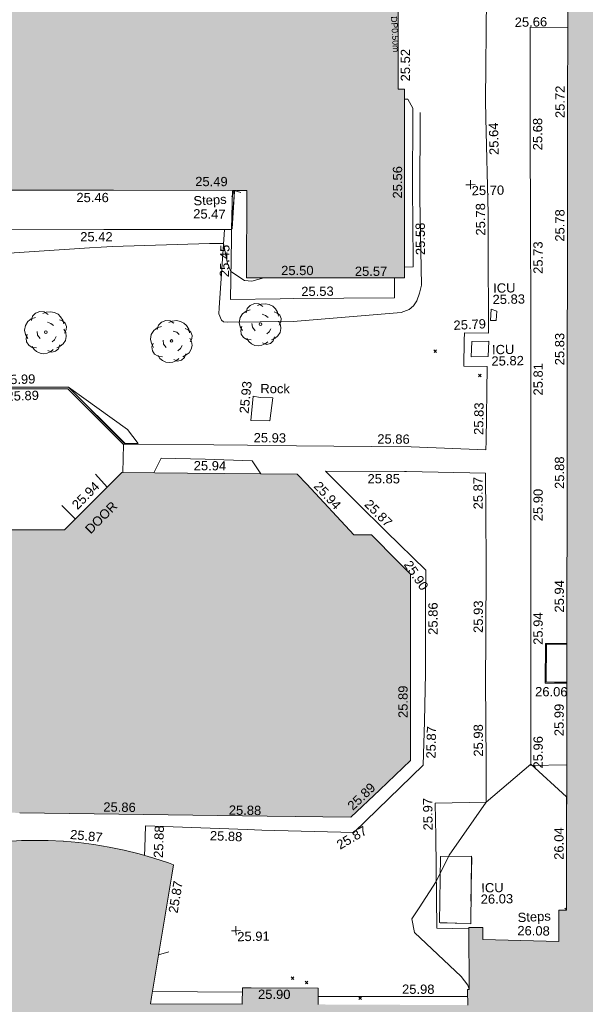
# Model space of a CAD drawing. Header units: millimetres. Extents: x -287732 to 520720, y -88450 to 287754.
# Tile 154 of 256: x -172852 to -149992, y 118755 to 158575. Entities that reach past the tile are written whole.
import ezdxf

# ---------------------------------------------------------------- set-up
doc = ezdxf.new("R2010")
doc.units = ezdxf.units.MM
doc.linetypes.add('IMPORT-UG_ELEC_STREET LIGHTING_QLB2 _2_', pattern=[2700, 1500, -300, 0, -250, 150, -300, 0, -200])
doc.linetypes.add('IMPORT-UG_WATER_QLB2 _2_', pattern=[2500, 1500, -300, 0, -50, 150, -300, 0, -200])
for name, color, linetype, lineweight, true_color in [('00_TOPO_LEVEL_SPOT', 7, 'Continuous', 9, 0x666666), ('00_TOPO_TREE', 7, 'Continuous', 9, 0x666666), ('00_UAV_BUILDING_OUTLINE', 5, 'Continuous', 9, 0x0000ff), ('00_UAV_CONCRETE', 9, 'Continuous', 9, 0x808080), ('00_UAV_FENCE', 7, 'Continuous', 9, 0x264c2f), ('00_UAV_FORM_LINES', 7, 'Continuous', 9, 0x666666), ('00_UAV_INT_DOOR', 7, 'Continuous', 9, 0x7f4f3f), ('00_UAV_KERB_BOTTOM', 1, 'Continuous', 9, 0xff0000), ('00_UAV_KERB_TOP', 7, 'Continuous', 9, 0xa500a5), ('00_UAV_LEVEL_SPOT', 7, 'Continuous', 9, 0x666666), ('00_UAV_ROCK', 40, 'Continuous', 9, 0xffbf00), ('00_UAV_SERV_IC', 5, 'Continuous', 9, 0x0000ff), ('00_UAV_STEPS', 7, 'Continuous', 9, 0x666666), ('00_UAV_WALL_RETAINING', 7, 'Continuous', 9, 0x7c00a5), ('01_DTM_CONTOUR_MNR', 7, 'Continuous', 9, 0xa5a552), ('12333-PUM-2D-U-0001-C01 - Rev2_REVIT IMPORT_dwg', 7, 'Continuous', 9, 0x767676), ('A_RHA_Line', 7, 'Continuous', 9, 0x00a600), ('PUM-UNIDENTIFIED UTILITIES-MH', 7, 'Continuous', 9, 0x52a500), ('PUM-WATER-QLB2', 5, 'IMPORT-UG_WATER_QLB2 _2_', 9, 0x0000ff)]:
    doc.layers.add(name, color=color, linetype=linetype, lineweight=lineweight, true_color=true_color)
for name, color, linetype, lineweight in [('00_TOPO_SURFACE', 7, 'Continuous', 9), ('00_UAV_SURFACE', 7, 'Continuous', 9), ('A_RHA_Detail', 7, 'Continuous', 9), ('GEN-TEXT', 7, 'Continuous', 9), ('SM-FOR QC', 7, 'Continuous', 9)]:
    doc.layers.add(name, color=color, linetype=linetype, lineweight=lineweight)
doc.styles.add('Arial_1', font='arial.ttf', dxfattribs={"height": 250})
doc.styles.add('Swis721 Lt BT_2', font='swissl.ttf', dxfattribs={"height": 375})

# ---------------------------------------------------------------- blocks, each defined once
blk = doc.blocks.new('12333-PUM-2D-U-0001-C01 - Rev2_REVIT IMPORT_dwg_MSL_Node_Linework_1-V54-Site Location Plan Proposed')
at = {"layer": '00_UAV_STEPS', "color": 254, "true_color": 0xcccccc, "flags": 128}
blk.add_lwpolyline([(705, -257), (0, 0), (-257, -705)], dxfattribs=at)
blk = doc.blocks.new('12333-PUM-2D-U-0001-C01 - Rev2_REVIT IMPORT_dwg_CONIFEROUS_TREE-2077251-Site Location Plan Proposed')
at = {"layer": '00_TOPO_TREE', "color": 254, "true_color": 0xcccccc, "flags": 128}
for points in [[(-1889, 1546), (-1718, 2118), (-1317, 2519), (-744, 2748), (-172, 2691), (344, 2347)], [(-344, 2462), (115, 2634), (687, 2691), (1202, 2576), (1660, 2347), (2004, 2004), (2290, 1546), (2405, 1031)], [(-2405, -802), (-2691, -286), (-2805, 286), (-2691, 916), (-2347, 1431), (-1889, 1775), (-1317, 1947)], [(229, 1317), (687, 1145), (1031, 859)], [(1832, 1603), (2233, 1431), (2576, 1145), (2748, 687), (2691, 229), (2462, -172)], [(-744, -859), (-1088, -401), (-1145, 115)], [(2405, 344), (2634, -115), (2691, -630), (2576, -1145), (2290, -1603), (1889, -1889), (1431, -2118)], [(-1260, -2061), (-1832, -2004), (-2290, -1718), (-2576, -1260), (-2634, -744), (-2462, -229)], [(1374, -630), (1145, -1031), (802, -1317)], [(916, -2347), (573, -2634), (115, -2805), (-344, -2863), (-802, -2805), (-1260, -2576), (-1603, -2290), (-1832, -1889)], [(1832, -1718), (1660, -2233), (1260, -2576), (744, -2691), (229, -2462)]]:
    blk.add_lwpolyline(points, dxfattribs=at)
at = {"layer": '00_TOPO_TREE', "color": 254, "true_color": 0xcccccc}
blk.add_circle((0, 0), 177, dxfattribs=at)
blk = doc.blocks.new('12333-PUM-2D-U-0001-C01 - Rev2_REVIT IMPORT_dwg_UAV-2077255-Site Location Plan Proposed')
at = {"layer": '00_UAV_LEVEL_SPOT', "color": 254, "true_color": 0xcccccc, "flags": 128}
for points in [[(0, -500), (0, 0), (-500, 0)], [(500, 0), (0, 0), (0, 500)]]:
    blk.add_lwpolyline(points, dxfattribs=at)
blk = doc.blocks.new('12333-PUM-2D-U-0001-C01 - Rev2_REVIT IMPORT_dwg_MGS62954_T2_Galway_ITM_3d_Rev1-2077680-Site Location Plan Proposed')
at = {"layer": '00_TOPO_SURFACE', "color": 254, "true_color": 0xcccccc, "flags": 128}
blk.add_lwpolyline([(533750802, 725724050), (533750802, 725723703), (533750802, 725723535), (533750804, 725722888), (533750806, 725722004), (533750782, 725718961), (533750779, 725717581), (533750670, 725713390)], dxfattribs=at)
at = {"layer": '00_UAV_CONCRETE', "color": 254, "true_color": 0xcccccc}
blk.add_line((533736580, 725677598), (533740213, 725677507), dxfattribs=at)
at = {"layer": '00_UAV_CONCRETE', "color": 254, "true_color": 0xcccccc, "flags": 128}
for points in [[(533754044, 725716269), (533752531, 725716328), (533752468, 725712842), (533752462, 725712558), (533752396, 725707843), (533752359, 725705234), (533752317, 725702844), (533752247, 725698989), (533752227, 725697846), (533752141, 725693027), (533752138, 725692847), (533752075, 725688996), (533752054, 725687848), (533752029, 725686470), (533753479, 725686467)], [(533747398, 725713510), (533747526, 725713500), (533747733, 725713138), (533747652, 725709683), (533747646, 725708685), (533747634, 725706714), (533747273, 725706714)], [(533735803, 725699739), (533739441, 725699662), (533740802, 725699624), (533742787, 725699569), (533745800, 725699487), (533747421, 725699442), (533750440, 725699263), (533750452, 725699616), (533750553, 725702637), (533749610, 725702667), (533749642, 725703700), (533749652, 725704020), (533750629, 725703981), (533750679, 725707683), (533750694, 725708820), (533750674, 725712680), (533750670, 725713390)], [(533746866, 725706289), (533746854, 725705476), (533742763, 725705519), (533742237, 725705524), (533740224, 725705520), (533740300, 725707978), (533740312, 725708358), (533735693, 725708438), (533735148, 725708447), (533730694, 725708540)], [(533741324, 725698461), (533740986, 725698993), (533739087, 725699094), (533737303, 725699156), (533736997, 725698570)], [(533749405, 725679915), (533748120, 725679956), (533748138, 725683669), (533748145, 725685014), (533750204, 725685019), (533750223, 725686614), (533750264, 725689925), (533750299, 725691613), (533750365, 725694720), (533750389, 725696612), (533750411, 725698330), (533747210, 725698448), (533747132, 725698450), (533743941, 725698513), (533745200, 725697215), (533746348, 725696031), (533747921, 725694444), (533747899, 725693328), (533747839, 725690280), (533747759, 725688331), (533747687, 725686566), (533745331, 725684350), (533744832, 725683881), (533741115, 725684046), (533740522, 725684078), (533736412, 725684303), (533736375, 725683420), (533736362, 725683107)], [(533743270, 725677287), (533748269, 725677197), (533749316, 725677178)]]:
    blk.add_lwpolyline(points, dxfattribs=at)
at = {"layer": '00_UAV_FENCE', "color": 254, "true_color": 0xcccccc}
for p, q in [((533734647, 725698562), (533735112, 725698028)), ((533733803, 725696760), (533733263, 725697313))]:
    blk.add_line(p, q, dxfattribs=at)
at = {"layer": '00_UAV_FORM_LINES', "color": 254, "true_color": 0xcccccc, "flags": 128}
blk.add_lwpolyline([(533748016, 725712958), (533747948, 725709463), (533747946, 725705974), (533747865, 725705644), (533747752, 725705347), (533747616, 725705147), (533747435, 725704990), (533747115, 725704881), (533742738, 725704598), (533740068, 725704607), (533739926, 725704626), (533739845, 725704701), (533739744, 725704960), (533739759, 725705203), (533740029, 725708363)], dxfattribs=at)
at = {"layer": '00_UAV_KERB_BOTTOM', "color": 254, "true_color": 0xcccccc, "flags": 128}
blk.add_lwpolyline([(533713379, 725705006), (533714598, 725704433), (533714622, 725704422), (533715863, 725703899), (533717124, 725703424), (533718001, 725703133), (533718402, 725703000), (533719697, 725702625), (533720681, 725702377), (533722175, 725702250), (533722883, 725702216), (533723861, 725702169), (533725549, 725702154), (533725631, 725702155), (533727881, 725702119), (533730289, 725702082), (533732881, 725702041), (533733584, 725702030), (533735803, 725699739)], dxfattribs=at)
at = {"layer": '00_UAV_KERB_TOP', "color": 254, "true_color": 0xcccccc, "flags": 128}
blk.add_lwpolyline([(533713418, 725705065), (533714627, 725704497), (533714650, 725704487), (533715889, 725703964), (533717147, 725703490), (533718041, 725703193), (533718423, 725703066), (533719715, 725702693), (533720692, 725702447), (533722180, 725702320), (533722924, 725702284), (533723863, 725702239), (533725549, 725702224), (533725632, 725702225), (533727923, 725702189), (533730291, 725702152), (533732922, 725702110), (533733615, 725702099), (533735854, 725699787)], dxfattribs=at)
at = {"layer": '00_UAV_ROCK', "color": 254, "true_color": 0xcccccc, "flags": 128}
blk.add_lwpolyline([(533740961, 725700625), (533741067, 725701608), (533741353, 725701541), (533741868, 725701526), (533741731, 725700596)], close=True, dxfattribs=at)
at = {"layer": '00_UAV_SERV_IC', "color": 254, "true_color": 0xcccccc}
for p, q in [((533750711, 725704492), (533750749, 725704949)), ((533750977, 725704873), (533750749, 725704949)), ((533750977, 725704873), (533750939, 725704492)), ((533750939, 725704492), (533750711, 725704492)), ((533749910, 725703044), (533749949, 725703654)), ((533749949, 725703654), (533750634, 725703654)), ((533750596, 725703044), (533750634, 725703654)), ((533750596, 725703044), (533749910, 725703044)), ((533748234, 725680184), (533748310, 725682851)), ((533748310, 725682851), (533749568, 725682851)), ((533749568, 725682851), (533749491, 725680108)), ((533748234, 725680184), (533749491, 725680108))]:
    blk.add_line(p, q, dxfattribs=at)
at = {"layer": '00_UAV_STEPS', "color": 254, "true_color": 0xcccccc}
for p, q in [((533740309, 725708378), (533740385, 725709902)), ((533740462, 725709902), (533740309, 725708378)), ((533740462, 725709902), (533740347, 725708378)), ((533740462, 725709902), (533740385, 725709902)), ((533740347, 725708378), (533740309, 725708378))]:
    blk.add_line(p, q, dxfattribs=at)
at = {"layer": '00_UAV_SURFACE', "color": 254, "true_color": 0xcccccc}
blk.add_line((533735750, 725698602), (533735803, 725699739), dxfattribs=at)
at = {"layer": '00_UAV_SURFACE', "color": 254, "true_color": 0xcccccc, "flags": 128}
blk.add_lwpolyline([(533753572, 725691385), (533752714, 725691399), (533752669, 725689797), (533753542, 725689760)], dxfattribs=at)
at = {"layer": '00_UAV_WALL_RETAINING', "color": 254, "true_color": 0xcccccc, "flags": 128}
blk.add_lwpolyline([(533753543, 725689819), (533752707, 725689836), (533752756, 725691365), (533753572, 725691344)], dxfattribs=at)
at = {"layer": '01_DTM_CONTOUR_MNR', "color": 254, "true_color": 0xcccccc, "flags": 128}
for points in [[(533730076, 725707501), (533734561, 725707718), (533735036, 725707740), (533735486, 725707754), (533739411, 725707807), (533739980, 725707790), (533740122, 725706979), (533740260, 725706660), (533740804, 725706290), (533741103, 725706247), (533741586, 725706379)], [(533753542, 725689792), (533753052, 725689807), (533752702, 725689832), (533752710, 725690390), (533752753, 725691374), (533752981, 725691375), (533753572, 725691353)], [(533749378, 725677467), (533749330, 725677633), (533749064, 725677993), (533747216, 725679799), (533747117, 725680359), (533747423, 725680791), (533748130, 725681850), (533748670, 725682906), (533750200, 725685020), (533752030, 725686520), (533753455, 725685176), (533753450, 725685180), (533753402, 725682383)]]:
    blk.add_lwpolyline(points, dxfattribs=at)
blk.add_lwpolyline([(533733610, 725702100), (533735975, 725700344), (533736388, 725699770), (533735843, 725699783), (533735398, 725700236)], close=True, dxfattribs=at)
for name, p, xscale, yscale, zscale in [('12333-PUM-2D-U-0001-C01 - Rev2_REVIT IMPORT_dwg_MSL_Node_Linework_1-V54-Site Location Plan Proposed', (533740449, 725709936), 0.375, 0.375, 0.375), ('12333-PUM-2D-U-0001-C01 - Rev2_REVIT IMPORT_dwg_UAV-2077255-Site Location Plan Proposed', (533750000, 725710000), 0.375, 0.375, 0.375), ('12333-PUM-2D-U-0001-C01 - Rev2_REVIT IMPORT_dwg_CONIFEROUS_TREE-2077251-Site Location Plan Proposed', (533732736, 725704340), 0.3048, 0.3048, 0.3048), ('12333-PUM-2D-U-0001-C01 - Rev2_REVIT IMPORT_dwg_CONIFEROUS_TREE-2077251-Site Location Plan Proposed', (533741419, 725704508), 0.3048, 0.3048, 0.3048), ('12333-PUM-2D-U-0001-C01 - Rev2_REVIT IMPORT_dwg_CONIFEROUS_TREE-2077251-Site Location Plan Proposed', (533737816, 725703891), 0.3048, 0.3048, 0.3048), ('12333-PUM-2D-U-0001-C01 - Rev2_REVIT IMPORT_dwg_UAV-2077255-Site Location Plan Proposed', (533740000, 725680000), 0.375, 0.375, 0.375)]:
    blk.add_blockref(name, p, dxfattribs=dict(xscale=xscale, yscale=yscale, zscale=zscale))
at = {"layer": '00_TOPO_LEVEL_SPOT', "insert": (533751905, 725716723), "char_height": 375, "width": 1495.9, "attachment_point": 1, "line_spacing_factor": 1.005062, "style": 'Swis721 Lt BT_2'}
blk.add_mtext('25.66', dxfattribs=at)
at = {"layer": '00_UAV_BUILDING_OUTLINE', "color": 251, "true_color": 0x666666, "char_height": 375, "width": 1495.9, "attachment_point": 1, "line_spacing_factor": 1.005062, "style": 'Swis721 Lt BT_2'}
for s, insert, rotation in [('25.52', (533747259, 725714226), 88.952), ('25.72', (533753480, 725712635), 88.9146), ('25.56', (533746855, 725709496), 88.9477), ('25.49', (533738885, 725710510), 358.9066), ('25.46', (533734071, 725709948), 358.9066), ('25.78', (533753385, 725707636), 88.9146), ('25.50', (533742294, 725706852), 359.0217), ('25.57', (533745272, 725706767), 359.0217), ('25.83', (533753290, 725702638), 88.9146), ('25.94', (533738624, 725699024), 358.55), ('25.88', (533753196, 725697639), 88.9146), ('25.94', (533733630, 725697384), 44.0847), ('25.94', (533743708, 725698148), 311.8408), ('25.90', (533747335, 725694892), 302.864), ('25.94', (533753101, 725692640), 88.9146), ('25.89', (533746711, 725688486), 89.0222), ('25.99', (533753006, 725687641), 88.9146), ('25.89', (533744553, 725685033), 42.5918), ('25.86', (533734732, 725685285), 358.2441), ('25.88', (533739801, 725685071), 358.2441), ('25.87', (533733391, 725684203), 353.1891), ('26.04', (533752911, 725682642), 88.9146), ('25.87', (533737280, 725680795), 79.5584), ('25.90', (533740850, 725677603), 358.7481)]:
    blk.add_mtext(s, dxfattribs=dict(at, insert=insert, rotation=rotation))
at = {"layer": '00_UAV_CONCRETE', "color": 251, "true_color": 0x666666, "char_height": 375, "width": 1495.9, "attachment_point": 1, "line_spacing_factor": 1.005062, "style": 'Swis721 Lt BT_2'}
for s, insert, rotation in [('25.64', (533750790, 725711184), 90.2667), ('25.68', (533752554, 725711345), 89.1253), ('25.78', (533750187, 725707939), 89.2272), ('25.42', (533734198, 725708357), 358.9206), ('25.58', (533747746, 725707189), 89.6526), ('25.45', (533739803, 725706441), 88.043), ('25.73', (533752484, 725706349), 89.1943), ('25.53', (533743090, 725705987), 359.7406), ('25.79', (533749211, 725704512), 2.0502), ('25.81', (533752400, 725701431), 88.9725), ('25.83', (533749965, 725699883), 88.0818), ('25.93', (533741066, 725700112), 358.4079), ('25.86', (533746063, 725699975), 358.4301), ('25.85', (533745638, 725698371), 358.8609), ('25.87', (533749897, 725696868), 89.27), ('25.90', (533752309, 725696347), 88.9814), ('25.87', (533745729, 725697381), 314.1211), ('25.93', (533749810, 725691873), 88.7933), ('25.86', (533747979, 725691829), 88.8718), ('25.94', (533752223, 725691348), 89.062), ('25.87', (533747807, 725686831), 87.6564), ('25.98', (533749731, 725686870), 89.2993), ('25.96', (533752136, 725686349), 88.9431), ('25.97', (533747644, 725683921), 89.7168), ('25.88', (533736721, 725683009), 86.9345), ('25.88', (533739023, 725684051), 356.8721), ('25.87', (533744079, 725683524), 29.2547), ('25.98', (533746673, 725677705), 358.9659)]:
    blk.add_mtext(s, dxfattribs=dict(at, insert=insert, rotation=rotation))
at = {"layer": '00_UAV_INT_DOOR', "color": 251, "true_color": 0x666666, "insert": (533734145, 725696392), "char_height": 375, "width": 1790.33, "attachment_point": 1, "rotation": 44.0538, "line_spacing_factor": 1.005062, "style": 'Swis721 Lt BT_2'}
blk.add_mtext('DOOR', dxfattribs=at)
at = {"layer": '00_UAV_KERB_BOTTOM', "color": 251, "true_color": 0x666666, "insert": (533731100, 725701965), "char_height": 375, "width": 1495.9, "attachment_point": 1, "rotation": 0.5653, "line_spacing_factor": 1.005062, "style": 'Swis721 Lt BT_2'}
blk.add_mtext('25.89', dxfattribs=at)
at = {"layer": '00_UAV_KERB_TOP', "color": 251, "true_color": 0x666666, "insert": (533730968, 725702630), "char_height": 375, "width": 1495.9, "attachment_point": 1, "rotation": 0.5653, "line_spacing_factor": 1.005062, "style": 'Swis721 Lt BT_2'}
blk.add_mtext('25.99', dxfattribs=at)
at = {"layer": '00_UAV_LEVEL_SPOT', "char_height": 375, "width": 1495.9, "attachment_point": 1, "line_spacing_factor": 1.005062, "style": 'Swis721 Lt BT_2'}
for s, insert in [('25.70', (533750048, 725709947)), ('25.91', (533740048, 725679947))]:
    blk.add_mtext(s, dxfattribs=dict(at, insert=insert))
at = {"layer": '00_UAV_ROCK', "color": 251, "true_color": 0x666666, "char_height": 375, "attachment_point": 1, "line_spacing_factor": 1.005062, "style": 'Swis721 Lt BT_2'}
for s, insert, width, rotation in [('25.93', (533740499, 725700932), 1495.9, 83.2025), ('Rock', (533741372, 725702095), 1381.93, 358.5035)]:
    blk.add_mtext(s, dxfattribs=dict(at, insert=insert, width=width, rotation=rotation))
at = {"layer": '00_UAV_SERV_IC', "color": 251, "true_color": 0x666666, "char_height": 375, "attachment_point": 1, "line_spacing_factor": 1.005062, "style": 'Swis721 Lt BT_2'}
for s, insert, width in [('ICU', (533750846, 725705989), 1021.01), ('25.83', (533750814, 725705530), 1495.9), ('ICU', (533750756, 725703500), 1021.01), ('25.82', (533750725, 725703041), 1495.9), ('ICU', (533749943, 725681746), 1021.01), ('26.03', (533749911, 725681288), 1495.9)]:
    blk.add_mtext(s, dxfattribs=dict(at, insert=insert, width=width))
at = {"layer": '00_UAV_STEPS', "char_height": 375, "attachment_point": 1, "line_spacing_factor": 1.005062, "style": 'Swis721 Lt BT_2'}
for s, insert, width, rotation in [('Steps', (533738790, 725709728), 1552.89, 1.945), ('25.47', (533738783, 725709207), 1495.9, 358.1535), ('Steps', (533751384, 725680518), 1552.89, 1.945), ('26.08', (533751377, 725679996), 1495.9, 358.1535)]:
    blk.add_mtext(s, dxfattribs=dict(at, insert=insert, width=width, rotation=rotation))
at = {"layer": '00_UAV_WALL_RETAINING', "color": 251, "true_color": 0x666666, "insert": (533752261, 725689644), "char_height": 375, "width": 1495.9, "attachment_point": 1, "rotation": 358.6573, "line_spacing_factor": 1.005062, "style": 'Swis721 Lt BT_2'}
blk.add_mtext('26.06', dxfattribs=at)
blk = doc.blocks.new('12333-PUM-2D-U-0001-C01 - Rev2_REVIT IMPORT_dwg-1620468-Site Location Plan Proposed')
at = {"layer": 'GEN-TEXT', "color": 253, "true_color": 0xaaaaaa}
for p, q in [((107330, 87388), (107436, 87494)), ((107436, 87388), (107330, 87494)), ((109112, 86373), (109218, 86479)), ((109218, 86373), (109112, 86479)), ((112289, 64765), (112226, 64828)), ((112247, 64742), (112289, 64784)), ((101123, 62130), (101229, 62236)), ((101229, 62130), (101123, 62236)), ((101685, 61946), (101791, 62052)), ((101791, 61946), (101685, 62052)), ((103834, 61276), (103940, 61382)), ((103940, 61276), (103834, 61382))]:
    blk.add_line(p, q, dxfattribs=at)
at = {"layer": 'PUM-UNIDENTIFIED UTILITIES-MH', "color": 9, "true_color": 0xc5e1aa, "flags": 128}
for points in [[(108486, 66945), (108503, 66945), (108437, 65172)], [(107854, 64288), (107173, 64314), (107174, 64329)]]:
    blk.add_lwpolyline(points, dxfattribs=at)
at = {"layer": 'SM-FOR QC', "color": 253, "true_color": 0xaaaaaa}
blk.add_line((95774, 63230), (96187, 63339), dxfattribs=at)
blk.add_blockref('12333-PUM-2D-U-0001-C01 - Rev2_REVIT IMPORT_dwg_MGS62954_T2_Galway_ITM_3d_Rev1-2077680-Site Location Plan Proposed', (-533641080, -725615854))
at = {"layer": 'PUM-WATER-QLB2', "insert": (106105, 100289), "char_height": 250, "width": 1738.51, "attachment_point": 2, "rotation": 272.5448, "line_spacing_factor": 0.941778, "style": 'Arial_1'}
blk.add_mtext('DP0.50m', dxfattribs=at)

msp = doc.modelspace()

# ---------------------------------------------------------------- hatches: boundary and pattern name
at = {"layer": 'A_RHA_Detail', "true_color": 0xc0c0c0}
h = msp.add_hatch(color=9, dxfattribs=at)
h.paths.add_polyline_path([(-80881, -68503), (-80401, -68483), (-80401, -62985), (-24475, -63009), (-24456, -50840), (-36623, -50832), (-36623, -44229), (-50959, -44218), (-50959, -42574), (-54564, -42571), (-54566, -45054), (-92409, -45027), (-92412, -49202), (-100062, -49202), (-100052, -64853), (-86121, -64853), (-86092, -62958), (-84861, -62958), (-84855, -68240), (-80871, -68240)])
h.paths.add_polyline_path([(-137239, -68462), (-132720, -68433), (-132847, -62850), (-130455, -62917), (-130498, -61356), (-117581, -61423), (-117492, -49184), (-125137, -49178), (-125134, -45033), (-163007, -45006), (-163007, -44090), (-163124, -44090), (-163123, -42384), (-166564, -42384), (-166565, -44044), (-193158, -44025), (-193195, -62864), (-137270, -62917), (-137254, -65680)])
h.paths.add_polyline_path([(120311, -32334), (120312, -31611), (133451, -31638), (133469, -19718), (121296, -19692), (121320, -8191), (112277, -8172), (112263, -14811), (78286, -14740), (78293, -8167), (75242, -8161), (69356, -8153), (69354, -9157), (68373, -9155), (68373, -13706), (69334, -13708), (69325, -16250), (66623, -16250), (66620, -17995), (65989, -17995), (65985, -19731), (57152, -19712), (57127, -31560), (70278, -31587), (70278, -32272), (78264, -32285), (78267, -31020), (112336, -31091), (112336, -32318), (119781, -32333)])
h.paths.add_polyline_path([(7504, -1791), (15482, -674), (15484, 148), (56188, 206), (56156, 14338), (18017, 14236), (17968, 34313), (21727, 34324), (21709, 40608), (18010, 40608), (17996, 45484), (9770, 45421), (3966, 45447), (3985, 14177), (1023, 14177), (-277, 14191), (-232, 5968), (-226, 194), (553, 183), (7478, 143), (7489, -674)])
h.paths.add_polyline_path([(77756, 53), (77730, 1700), (94464, 1660), (94606, 17991), (88810, 18015), (88800, 14437), (69414, 14458), (69377, 100), (75242, 67)])
h.paths.add_polyline_path([(61252, 46454), (105775, 46473), (105768, 61853), (92285, 61853), (92309, 65784), (96107, 65768), (96060, 75209), (101085, 75072), (104988, 74765), (108404, 74364), (112009, 73787), (115645, 73050), (116891, 72762), (120209, 71893), (120865, 71704), (124136, 70670), (127436, 69481), (127820, 69395), (128274, 69332), (128732, 69307), (129190, 69320), (129645, 69372), (130095, 69461), (130535, 69588), (130963, 69751), (131376, 69950), (131771, 70182), (132163, 70461), (132496, 70742), (132821, 71065), (133117, 71414), (133384, 71787), (133617, 72179), (133817, 72591), (133983, 73018), (134112, 73458), (134204, 73907), (134258, 74362), (134273, 74820), (134251, 75277), (134190, 75731), (134091, 76179), (133955, 76617), (133783, 77041), (133576, 77450), (133336, 77840), (133064, 78209), (132762, 78554), (132432, 78872), (132077, 79161), (131698, 79420), (131300, 79646), (131094, 79746), (132146, 83110), (122788, 86283), (121604, 82800), (117096, 83871), (116842, 83526), (116121, 91222), (110238, 91274), (110194, 90435), (104988, 90486), (104973, 94310), (103746, 94310), (103840, 122852), (96365, 122932), (96350, 123952), (104556, 123902), (104607, 120249), (125503, 120134), (125662, 137657), (114480, 137699), (114382, 129150), (104644, 129188), (104578, 126217), (101184, 126159), (101265, 135959), (89967, 135989), (89928, 125824), (93631, 125841), (93581, 122932), (88697, 122905), (88679, 95739), (86378, 95739), (86378, 96178), (83280, 96201), (83274, 95736), (70170, 95733), (70166, 96272), (66675, 96257), (66655, 95756), (65785, 95756), (65888, 117471), (53473, 117488), (53434, 98570), (40649, 98570), (40610, 94406), (38854, 94410), (38849, 89464), (40612, 89518), (40665, 86258), (38372, 86306), (38370, 76901), (50938, 76944), (50923, 74599), (56485, 74589), (56485, 75195), (92465, 75233), (92646, 71767), (89811, 69363), (85313, 69361), (85313, 66907), (75210, 66903), (75210, 63816), (70819, 63816), (70819, 64253), (69457, 64253), (69456, 66902), (61303, 66899), (61305, 63970), (70500, 63970), (70500, 61853), (61246, 61849), (61252, 46656)])
h.paths.add_polyline_path([(-17153, 48569), (-17153, 60770), (-29363, 60775), (-29363, 67399), (-43507, 67405), (-43489, 69093), (-45766, 69109), (-45794, 67405), (-47272, 67404), (-47272, 66455), (-86005, 66469), (-86007, 60522), (-92663, 60522), (-92665, 50184), (-79752, 50180), (-79752, 48591), (-17158, 48569)])
h.paths.add_polyline_path([(-201056, 48629), (-138378, 48635), (-138378, 50133), (-125468, 50134), (-125469, 60566), (-132187, 60566), (-132187, 66533), (-170643, 66806), (-170643, 67739), (-200340, 67489), (-200349, 60828), (-201058, 60828), (-201057, 51102)])
h.paths.add_polyline_path([(-240052, 54769), (-239444, 54811), (-239187, 54842), (-238765, 54941), (-238382, 55122), (-237990, 55355), (-237269, 55936), (-237032, 56226), (-236793, 56569), (-236555, 57004), (-236433, 57267), (-236300, 57753), (-236251, 58017), (-236236, 58516), (-236233, 58988), (-236214, 59823), (-236364, 59821), (-236634, 60698), (-236392, 61432), (-236225, 61435), (-236202, 62638), (-232564, 62639), (-232564, 63049), (-232732, 63049), (-232860, 63458), (-232732, 63914), (-232561, 63914), (-232515, 70598), (-240629, 70599), (-240630, 72351), (-246413, 72347), (-246413, 70616), (-254450, 70619), (-254455, 70754), (-254470, 73192), (-263883, 73268), (-263902, 68261), (-263715, 68260), (-263553, 67820), (-263719, 67392), (-263914, 67392), (-263957, 58634), (-260181, 58611), (-260192, 56354), (-257185, 56339), (-257213, 57093), (-257339, 57093), (-257471, 57532), (-257339, 58062), (-257203, 58064), (-257174, 58599), (-256478, 58575), (-256478, 58789), (-256013, 58912), (-255397, 58781), (-255397, 58596), (-243810, 58586), (-243805, 58352), (-243741, 57885), (-243619, 57422), (-243424, 56944), (-243247, 56608), (-243003, 56250), (-242732, 55933), (-242372, 55603), (-242141, 55425), (-241805, 55217), (-241529, 55077), (-241101, 54917), (-240836, 54841), (-240453, 54789), (-240219, 54777)])
h.paths.add_polyline_path([(40277, 59895), (40329, 69197), (36589, 69218), (36619, 74674), (32264, 74687), (32233, 69156), (11917, 69270), (11967, 78219), (29088, 78123), (29143, 88141), (15719, 88216), (15733, 90590), (4594, 90652), (4525, 78265), (10097, 78234), (10077, 74773), (4548, 74804), (4466, 60107), (19126, 60025), (19140, 62528), (31739, 62457), (31725, 59943), (38370, 59906)])
h.paths.add_polyline_path([(-246083, 72334), (-246083, 72334), (-246208, 72334)])
h.paths.add_polyline_path([(-114575, 112178), (-114575, 112178), (-114707, 115802)])
h.paths.add_polyline_path([(-154700, 101760), (-114382, 101776), (-114382, 106927), (-113756, 106927), (-113758, 111847), (-114432, 111847), (-114432, 112178), (-114575, 112178), (-114579, 121707), (-123057, 121707), (-123069, 156453), (-119381, 156454), (-119381, 160166), (-115501, 160167), (-115503, 166207), (-132412, 166600), (-132412, 166666), (-135275, 166665), (-135275, 166628), (-135911, 166628), (-135911, 166352), (-152521, 166346), (-152518, 159143), (-150699, 159118), (-150759, 122561), (-151059, 122561), (-151061, 121302), (-154138, 121373), (-154138, 121865), (-154704, 121867), (-154689, 119352), (-154746, 119352), (-154746, 118722), (-160794, 118749), (-160794, 119411), (-163852, 119422), (-163855, 118762), (-167569, 118779), (-166635, 124395), (-166930, 124500), (-167569, 124708), (-168028, 124841), (-168631, 124991), (-169238, 125117), (-169850, 125220), (-170466, 125298), (-171089, 125352), (-171704, 125381), (-172325, 125386), (-172782, 125375), (-173402, 125337), (-174110, 125263), (-174634, 125190), (-175245, 125081), (-176047, 124896), (-176665, 124725), (-177045, 124609), (-177632, 124405), (-176665, 118819), (-177559, 118822), (-177662, 125263), (-176365, 126543), (-159462, 126320), (-157058, 128609), (-157061, 136153), (-158639, 137740), (-159352, 137740), (-161634, 140201), (-168728, 140257), (-171035, 137943), (-174184, 137943), (-176460, 140292), (-177342, 140292), (-177342, 140358), (-183429, 140356), (-185922, 137917), (-185922, 131757), (-186907, 131757), (-187725, 130810), (-187724, 127376), (-186481, 126305), (-186479, 122327), (-185176, 121059), (-180304, 121059), (-180304, 118802), (-193555, 118802), (-193555, 133118), (-192594, 133118), (-192594, 134201), (-192225, 134201), (-192226, 136615), (-192595, 136615), (-192595, 137734), (-193589, 137734), (-193589, 147475), (-193163, 147493), (-192766, 147531), (-192360, 147590), (-192200, 147617), (-191883, 147683), (-191569, 147762), (-191258, 147853), (-190829, 148002), (-190648, 148071), (-190350, 148198), (-190057, 148336), (-189770, 148486), (-189405, 148698), (-189133, 148873), (-188868, 149059), (-188610, 149255), (-188355, 149465), (-188080, 149714), (-187885, 149902), (-187546, 150266), (-187446, 150378), (-187241, 150629), (-187046, 150888), (-186862, 151154), (-186546, 151670), (-186524, 151707), (-163675, 151670), (-163688, 148134), (-157304, 148136), (-157304, 155760), (-157557, 155765), (-157556, 166678), (-187009, 166700), (-187013, 162054), (-188707, 162045), (-188706, 155022), (-188738, 154651), (-188799, 154283), (-188857, 154035), (-188966, 153679), (-189103, 153333), (-189266, 152998), (-189455, 152677), (-189645, 152421), (-189917, 152104), (-190213, 151809), (-190531, 151539), (-190869, 151294), (-191225, 151076), (-191598, 150887), (-192093, 150683), (-192519, 150562), (-192904, 150482), (-193187, 150441), (-193594, 150407), (-193595, 151460), (-205369, 151455), (-205354, 113350), (-207187, 113349), (-207184, 105991), (-205313, 105991), (-205311, 101770), (-175489, 101781), (-175489, 110890), (-154703, 110898), (-154700, 102692)])
h.paths.add_polyline_path([(193736, 113048), (208865, 114991), (208976, 114127), (216448, 115086), (216039, 118272), (232649, 120405), (233426, 114352), (240632, 115278), (239855, 121330), (256407, 123456), (257092, 118089), (264572, 119041), (261878, 138525), (259179, 138222), (259197, 137439), (254686, 136897), (255413, 131315), (240853, 129522), (239771, 137919), (240650, 138010), (240062, 142777), (239166, 142685), (237631, 151018), (266173, 154561), (271297, 142612), (276532, 144861), (274942, 148528), (302075, 160135), (300216, 164320), (301528, 164907), (300405, 167478), (299017, 166946), (295627, 174519), (294333, 177537), (287289, 174519), (289428, 169661), (272957, 162557), (271943, 164897), (267016, 162764), (268502, 159357), (265200, 157946), (226856, 153147), (227510, 148852), (228281, 141179), (227302, 141050), (227895, 136433), (228749, 136524), (229602, 128024), (217691, 126494), (217642, 126874), (215139, 126553), (215195, 126113), (215016, 126090), (214841, 127450), (192259, 124549), (193486, 114991)])
h.paths.add_polyline_path([(-78076, 117606), (-78076, 117610), (-78070, 129486), (-74723, 129478), (-74723, 125436), (-48016, 125380), (-47997, 135873), (-61198, 135902), (-74715, 135924), (-74724, 131865), (-78070, 131873), (-78063, 149550), (-58292, 149542), (-58292, 148946), (-37708, 148938), (-37703, 159740), (-44148, 159743), (-44148, 162961), (-49830, 162961), (-49831, 160632), (-78494, 160644), (-78494, 161615), (-78739, 161615), (-78692, 168188), (-90845, 168127), (-90963, 152687), (-89065, 152686), (-89080, 117610), (-78375, 117606)])
h.paths.add_polyline_path([(69255, 129236), (69260, 136168), (86068, 136131), (86009, 164703), (58790, 164724), (58790, 170119), (54460, 170122), (54457, 166153), (47042, 166159), (47041, 164669), (39173, 164675), (39173, 164079), (17015, 164095), (17002, 147267), (12660, 147267), (12654, 139138), (17031, 139135), (17025, 129935), (39191, 129919), (39191, 129258), (69014, 129236)])
h.paths.add_polyline_path([(39266, 139468), (33051, 139484), (33088, 153428), (39278, 153412), (39278, 152830), (43058, 152820), (43025, 140093), (39267, 140093)])
h.paths.add_polyline_path([(1980, 189123), (18699, 189180), (18678, 195254), (24349, 195273), (24335, 199551), (28830, 199566), (28798, 208816), (24335, 208806), (24334, 209113), (16812, 209088), (16807, 208844), (6772, 208809), (6797, 201489), (-8471, 201437), (-8471, 200429), (-11856, 200418), (-11824, 190892), (-7615, 190907), (-7615, 190171), (-4609, 190169), (-4608, 190917), (1973, 190939), (1977, 189837)])
h.paths.add_polyline_path([(-20506, 190640), (-20122, 206347), (-41550, 207015), (-41462, 210450), (-31391, 210152), (-31079, 223863), (-44305, 224231), (-44491, 211866), (-47510, 211943), (-47723, 203659), (-47076, 203635), (-47175, 199532), (-46801, 199520), (-46874, 195479), (-44600, 195425), (-44686, 192243), (-38074, 192136), (-38104, 191127), (-21538, 190669)])
h.paths.add_polyline_path([(16801, 195962), (9657, 196015), (9644, 199514), (11632, 199486), (11632, 203322), (16807, 203391), (16801, 195984)])
h.paths.add_polyline_path([(122085, 200536), (122088, 206386), (125211, 206386), (125211, 206646), (126203, 206646), (126203, 207041), (130401, 206979), (130444, 209883), (126203, 209946), (126203, 214624), (127365, 214624), (127365, 225380), (126160, 225380), (126207, 241475), (119483, 241496), (119479, 246182), (109944, 246175), (109953, 233033), (115001, 233033), (115000, 208653), (112026, 208653), (112024, 200539), (122025, 200536)])
h.paths.add_polyline_path([(30087, 200987), (38031, 201029), (38031, 202923), (38110, 202923), (38067, 208828), (38013, 208828), (38012, 209013), (30045, 208970), (30077, 202923)])
h.paths.add_polyline_path([(195986, 205662), (202897, 206052), (202677, 209946), (195766, 209555)])
h.paths.add_polyline_path([(-91652, 206393), (-79454, 206433), (-79629, 238246), (-68904, 238215), (-68919, 246313), (-68919, 246314), (-68757, 246313), (-68755, 246639), (-79620, 246651), (-79607, 247344), (-82155, 247318), (-82155, 247488), (-91641, 247473), (-91639, 246846), (-131470, 246641), (-131470, 250160), (-142857, 250177), (-142864, 246220), (-165119, 246272), (-165040, 253908), (-178677, 253930), (-178700, 238177), (-138599, 238209), (-138548, 206628), (-126647, 206572), (-126667, 234826), (-124963, 234826), (-124969, 234688), (-91596, 234664), (-91651, 207156)])
h.paths.add_polyline_path([(142124, 209114), (152768, 209127), (152745, 227013), (142101, 226999), (142122, 210583)])
h.paths.add_polyline_path([(168999, 209275), (169027, 226860), (161687, 226877), (161648, 209291), (168847, 209275)])
h.paths.add_polyline_path([(49761, 218477), (49794, 223316), (41274, 223363), (41274, 223291), (32187, 223352), (32202, 225553), (20082, 225635), (20035, 218708), (31566, 218630), (31566, 218599), (49750, 218477)])
h.paths.add_polyline_path([(162362, 234154), (162367, 241590), (135261, 241631), (135249, 234198), (160249, 234157)])
h.paths.add_polyline_path([(176459, 246710), (176516, 252173), (168884, 252253), (168935, 257069), (164355, 257117), (164296, 251512), (164417, 251511), (164368, 246837), (171460, 246762)])

# ---------------------------------------------------------------- linework, layer by layer
at = {"layer": 'A_RHA_Line', "color": 7}
for p, q in [((-157556, 157573), (-157552, 162572)), ((-150699, 159118), (-150706, 154347)), ((-157557, 155765), (-157556, 157573)), ((-157297, 155760), (-157557, 155765)), ((-157299, 152828), (-157297, 155760)), ((-150706, 154347), (-150714, 149347)), ((-157304, 148136), (-157299, 152828)), ((-174063, 151687), (-169063, 151679)), ((-169063, 151679), (-164063, 151670)), ((-164063, 151670), (-163675, 151670)), ((-163675, 151670), (-163688, 148134)), ((-150714, 149347), (-150721, 144347)), ((-163688, 148134), (-162611, 148134)), ((-162611, 148134), (-157612, 148136)), ((-157612, 148136), (-157304, 148136)), ((-150721, 144347), (-150729, 139347)), ((-168728, 140257), (-170382, 138598)), ((-166071, 140236), (-168728, 140257)), ((-161634, 140201), (-166071, 140236)), ((-161252, 139788), (-161634, 140201)), ((-159352, 137740), (-161252, 139788)), ((-150729, 139347), (-150736, 134348)), ((-170382, 138598), (-171035, 137943)), ((-171035, 137943), (-174183, 137942)), ((-158639, 137740), (-159352, 137740)), ((-157586, 136682), (-158639, 137740)), ((-157061, 136153), (-157586, 136682)), ((-157059, 131898), (-157061, 136153)), ((-150736, 134348), (-150744, 129348)), ((-157058, 128609), (-157059, 131898)), ((-150744, 129348), (-150751, 124348)), ((-158297, 127430), (-157058, 128609)), ((-159462, 126320), (-158297, 127430)), ((-172852, 126497), (-167852, 126431)), ((-167852, 126431), (-162853, 126365)), ((-162853, 126365), (-159462, 126320)), ((-172782, 125375), (-173402, 125337)), ((-172325, 125386), (-172782, 125375)), ((-171704, 125381), (-172325, 125386)), ((-171089, 125352), (-171704, 125381)), ((-171084, 125352), (-171089, 125352)), ((-170466, 125298), (-171084, 125352)), ((-169850, 125220), (-170466, 125298)), ((-169238, 125117), (-169850, 125220)), ((-168631, 124991), (-169238, 125117)), ((-168028, 124841), (-168631, 124991)), ((-167432, 124668), (-168028, 124841)), ((-166844, 124471), (-167432, 124668)), ((-166635, 124395), (-166844, 124471)), ((-166705, 123973), (-166635, 124395)), ((-150751, 124348), (-150754, 122561)), ((-167525, 119041), (-166705, 123973)), ((-151059, 122561), (-151061, 121302)), ((-150754, 122561), (-151059, 122561)), ((-154136, 121865), (-154704, 121867)), ((-154704, 121867), (-154689, 119352)), ((-154138, 121373), (-154136, 121865)), ((-151061, 121302), (-154138, 121373)), ((-163852, 119424), (-163855, 118762)), ((-163493, 119422), (-163852, 119424)), ((-160791, 119411), (-163493, 119422)), ((-160794, 118749), (-160791, 119411)), ((-154689, 119352), (-154746, 119352)), ((-154746, 119352), (-154746, 119309)), ((-154746, 119309), (-154745, 118722)), ((-167569, 118779), (-167525, 119041)), ((-163855, 118762), (-167569, 118779))]:
    msp.add_line(p, q, dxfattribs=at)

# ---------------------------------------------------------------- block references
at = {"layer": '12333-PUM-2D-U-0001-C01 - Rev2_REVIT IMPORT_dwg', "color": 254, "linetype": 'IMPORT-UG_ELEC_STREET LIGHTING_QLB2 _2_', "true_color": 0xffd4d4, "rotation": 0.9999999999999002}
msp.add_blockref('12333-PUM-2D-U-0001-C01 - Rev2_REVIT IMPORT_dwg-1620468-Site Location Plan Proposed', (-261895, 55870), dxfattribs=at)

doc.saveas('drawing.dxf')
